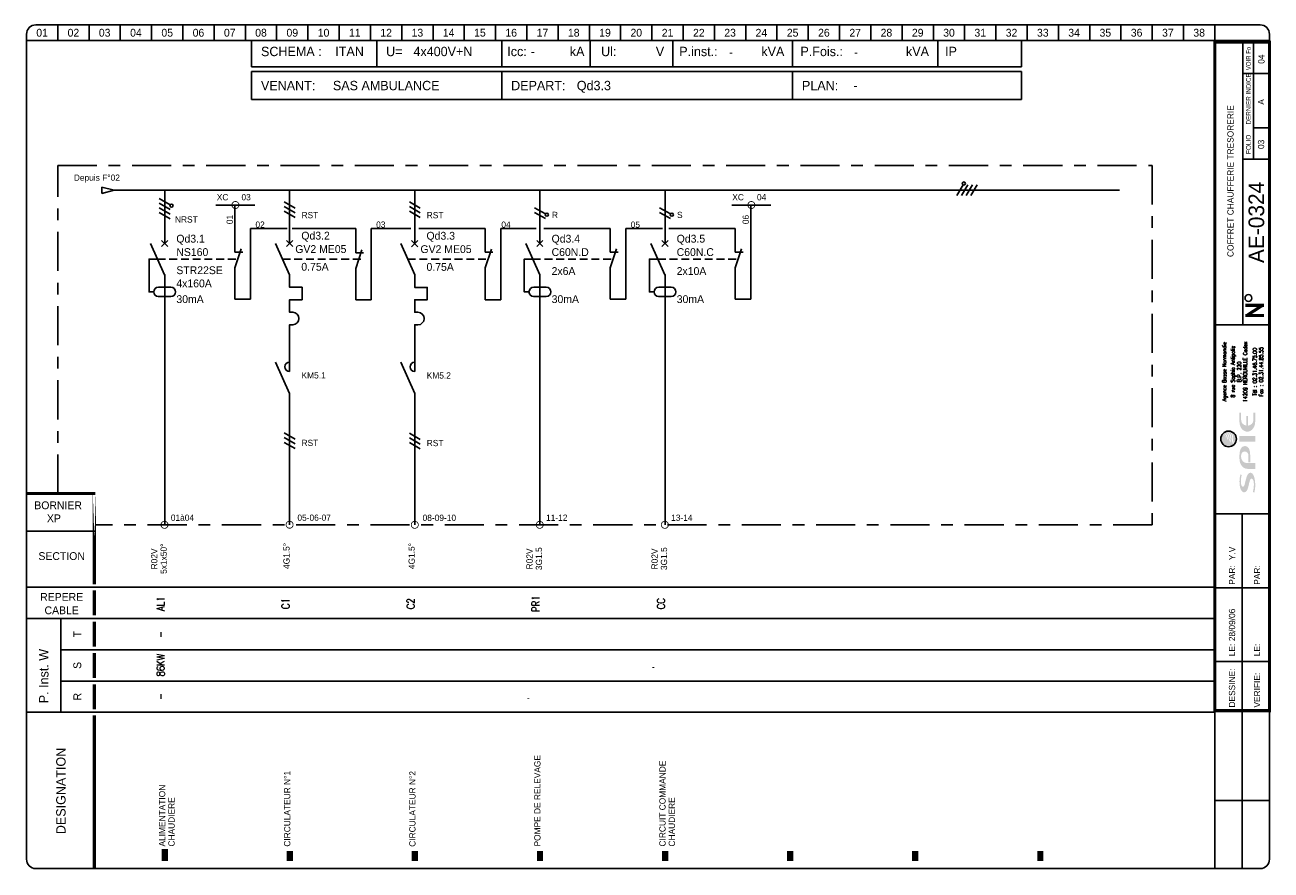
# Model space of a CAD drawing. Header units: millimetres. Extents: x 0 to 3398, y -1 to 270.
# Tile 4 of 7: x 1500 to 1898, y 0 to 270. Entities that reach past the tile are written whole.
import ezdxf
from ezdxf.enums import TextEntityAlignment as Align

# ---------------------------------------------------------------- set-up
doc = ezdxf.new("R2010")
doc.units = ezdxf.units.MM
doc.header["$LTSCALE"] = 25
for name, pattern in [('AXES', [0.95, 0.5, -0.15, 0.15, -0.15]), ('CONTINU', [0]), ('DISCONTINU', [0.15, 0.1, -0.05])]:
    doc.linetypes.add(name, pattern=pattern)
doc.layers.get('0').update_dxf_attribs({"linetype": 'CONTINUOUS'})
for name, color, linetype in [('LOGO_SPIE', 160, 'CONTINUOUS'), ('POINTILLE', 5, 'DISCONTINU'), ('TEXTE', 92, 'CONTINU'), ('TRAIAXE', 6, 'AXES'), ('TRAIFIN', 1, 'CONTINU'), ('TRAIGROS', 40, 'CONTINU'), ('TRAIMOY', 150, 'CONTINU')]:
    doc.layers.add(name, color=color, linetype=linetype)
doc.styles.add('ROMANS8', font='ROMANS8.shx')
doc.styles.add('TEXTE', font='txt8', dxfattribs={"height": 2.5})
doc.styles.add('TXT', font='txt', dxfattribs={"width": 0.8})

# ---------------------------------------------------------------- blocks, each defined once
blk = doc.blocks.new('CART')
at = {"layer": 'TEXTE', "color": 7}
for p, q in [((72.02, 264.91), (72.02, 256.49)), ((112.02, 264.91), (112.02, 256.49)), ((152.02, 264.91), (152.02, 256.49)), ((180.26, 264.91), (180.26, 256.49)), ((206.73, 264.91), (206.73, 256.49)), ((244.98, 264.91), (244.98, 256.49)), ((291.46, 264.91), (291.46, 256.49)), ((318.22, 264.91), (318.22, 256.49)), ((318.22, 256.49), (72.02, 256.49)), ((72, 246), (72, 255)), ((72, 255), (318.25, 255)), ((152, 255), (152, 246)), ((245, 255), (245, 246)), ((318.25, 255), (318.25, 246)), ((318.25, 246), (72, 246)), ((11.02, 79.91), (11.02, 49.91))]:
    blk.add_line(p, q, dxfattribs=at)
at = {"layer": 'TEXTE', "color": 7, "const_width": 1}
for points in [[(395.77, 180.16), (389.77, 180.16)], [(390.27, 176.91), (395.27, 180.16)], [(395.77, 176.91), (389.77, 176.91)]]:
    blk.add_lwpolyline(points, dxfattribs=at)
at = {"layer": 'TEXTE', "color": 7}
blk.add_circle((390.78, 182.5), 1.08, dxfattribs=at)
at = {"layer": 'TRAIAXE', "color": 6}
for p, q in [((10.02, 119.91), (10.02, 224.91)), ((10.02, 224.91), (360.02, 224.91)), ((360.02, 224.91), (360.02, 109.91)), ((360.02, 109.91), (22.02, 109.91))]:
    blk.add_line(p, q, dxfattribs=at)
at = {"layer": 'TRAIFIN', "color": 7}
for p, q in [((10.02, 269.91), (10.02, 264.91)), ((20.02, 269.91), (20.02, 264.91)), ((30.02, 269.91), (30.02, 264.91)), ((40.02, 269.91), (40.02, 264.91)), ((50.02, 269.91), (50.02, 264.91)), ((60.02, 269.91), (60.02, 264.91)), ((70.02, 269.91), (70.02, 264.91)), ((80.02, 269.91), (80.02, 264.91)), ((90.02, 269.91), (90.02, 264.91)), ((100.02, 269.91), (100.02, 264.91)), ((110.02, 269.91), (110.02, 264.91)), ((120.02, 269.91), (120.02, 264.91)), ((130.02, 269.91), (130.02, 264.91)), ((140.02, 269.91), (140.02, 264.91)), ((150.02, 269.91), (150.02, 264.91)), ((160.02, 269.91), (160.02, 264.91)), ((170.02, 269.91), (170.02, 264.91)), ((180.02, 269.91), (180.02, 264.91)), ((190.02, 269.91), (190.02, 264.91)), ((200.02, 269.91), (200.02, 264.91)), ((210.02, 269.91), (210.02, 264.91)), ((220.02, 269.91), (220.02, 264.91)), ((230.02, 269.91), (230.02, 264.91)), ((240.02, 269.91), (240.02, 264.91)), ((250.02, 269.91), (250.02, 264.91)), ((260.02, 269.91), (260.02, 264.91)), ((270.02, 269.91), (270.02, 264.91)), ((280.02, 269.91), (280.02, 264.91)), ((290.02, 269.91), (290.02, 264.91)), ((300.02, 269.91), (300.02, 264.91)), ((310.02, 269.91), (310.02, 264.91)), ((320.02, 269.91), (320.02, 264.91)), ((330.02, 269.91), (330.02, 264.91)), ((340.02, 269.91), (340.02, 264.91)), ((350.02, 269.91), (350.02, 264.91)), ((360.02, 269.91), (360.02, 264.91)), ((370.02, 269.91), (370.02, 264.91)), ((380.02, 269.91), (380.02, 264.91)), ((392.43, 226.95), (392.43, 264.41)), ((392.43, 237), (396.98, 237))]:
    blk.add_line(p, q, dxfattribs=at)
at = {"layer": 'TRAIGROS', "color": 7}
for p, q in [((3.02, 269.91), (394.52, 269.91)), ((0.02, 266.91), (0.02, 264.91)), ((0.02, 264.91), (0.02, 2.91)), ((397.52, 264.91), (0.02, 264.91)), ((397.52, 264.91), (0.02, 264.91)), ((389.02, 173.91), (389.02, 264.41)), ((397.52, 266.91), (397.52, 264.91)), ((397.52, 2.91), (397.52, 264.91)), ((389.02, 254.41), (397.02, 254.41)), ((389.02, 226.92), (397.02, 226.92)), ((380.02, 173.91), (397.52, 173.91)), ((380.02, 113.43), (397.53, 113.43)), ((0.02, 107.91), (22.02, 107.91)), ((0.02, 89.91), (380.02, 89.91)), ((11.02, 79.91), (0.02, 79.91)), ((11.02, 79.91), (380.02, 79.91)), ((11.02, 69.91), (380.02, 69.91)), ((11.02, 59.91), (380.02, 59.91)), ((0.02, 49.91), (380.02, 49.91)), ((380.02, -0.12), (380.02, 50.43)), ((3.02, -0.09), (394.52, -0.09))]:
    blk.add_line(p, q, dxfattribs=at)
for points, const_width in [([(380.02, 264.41), (380.02, 50.43), (397.52, 50.43), (397.52, 264.41), (380.02, 264.41)], 1), ([(0.02, 119.91), (22.02, 119.91)], 1), ([(21.73, 88.91), (21.73, 80.91)], 1), ([(21.73, 78.91), (21.73, 70.91)], 1), ([(21.73, 68.91), (21.73, 60.91)], 1), ([(21.73, 58.91), (21.73, 50.91)], 1), ([(21.73, 48.91), (21.73, 43.38)], 1), ([(21.73, 43.38), (21.73, -0.09)], 1), ([(44.23, 6.14), (44.23, 2.27)], 2), ([(84.23, 5.5), (84.23, 2.27)], 2), ([(124.23, 5.5), (124.23, 2.27)], 2), ([(164.23, 5.5), (164.23, 2.27)], 2), ([(204.23, 5.5), (204.23, 2.27)], 2), ([(244.23, 5.5), (244.23, 2.27)], 2), ([(284.23, 5.5), (284.23, 2.27)], 2), ([(324.23, 5.5), (324.23, 2.27)], 2)]:
    blk.add_lwpolyline(points, dxfattribs=dict(at, const_width=const_width))
at = {"layer": 'TRAIGROS', "color": 7, "const_width": 1}
blk.add_lwpolyline([(21.73, 119.95), (21.73, 90.91)], close=True, dxfattribs=at)
at = {"layer": 'TRAIGROS', "color": 7}
for centre, start, end in [((3.02, 266.91), 90, 180), ((394.52, 266.91), 0, 90), ((3.02, 2.91), 180, 270), ((394.52, 2.91), 270, 0)]:
    blk.add_arc(centre, 3, start, end, dxfattribs=at)
at = {"layer": 'TRAIMOY', "color": 7}
for p, q in [((388.77, -0.1), (388.77, 113.43)), ((380.02, 89.73), (397.53, 89.73)), ((380.02, 66.18), (397.53, 66.18)), ((380.02, 21.66), (397.53, 21.66))]:
    blk.add_line(p, q, dxfattribs=at)
at = {"layer": 'TEXTE', "color": 7}
for s, p in [('01', (5.02, 267.41)), ('02', (15.02, 267.41)), ('03', (25.02, 267.41)), ('04', (35.02, 267.41)), ('05', (45.02, 267.41)), ('06', (55.02, 267.41)), ('07', (65.02, 267.41)), ('08', (75.02, 267.41)), ('09', (85.02, 267.41)), ('10', (95.02, 267.41)), ('11', (105.02, 267.41)), ('12', (115.02, 267.41)), ('13', (125.02, 267.41)), ('14', (135.02, 267.41)), ('15', (145.02, 267.41)), ('16', (155.02, 267.41)), ('17', (165.02, 267.41)), ('18', (175.02, 267.41)), ('19', (185.02, 267.41)), ('20', (195.02, 267.41)), ('21', (205.02, 267.41)), ('22', (215.02, 267.41)), ('23', (225.02, 267.41)), ('24', (235.02, 267.41)), ('25', (245.02, 267.41)), ('26', (255.02, 267.41)), ('27', (265.02, 267.41)), ('28', (275.02, 267.41)), ('29', (285.02, 267.41)), ('30', (295.02, 267.41)), ('31', (305.02, 267.41)), ('32', (315.02, 267.41)), ('33', (325.02, 267.41)), ('34', (335.02, 267.41)), ('35', (345.02, 267.41)), ('36', (355.02, 267.41)), ('37', (365.02, 267.41)), ('38', (375.02, 267.41))]:
    blk.add_text(s, height=2.5, dxfattribs=at).set_placement(p, align=Align.MIDDLE)
for s, height, p in [('kA', 3, (173.77, 259.91)), ('Ul:', 3, (183.77, 259.91)), ('P.inst.:', 3, (208.77, 259.91)), ('kVA', 3, (235.02, 259.91)), ('P.Fois.:', 3, (247.52, 259.91)), ('kVA', 3, (281.27, 259.91)), ('SCHEMA :', 3, (75.02, 259.91)), ('U=', 3, (115.02, 259.91)), ('Icc:', 3, (153.77, 259.91)), ('V', 3, (201.27, 259.91)), ('IP', 3, (293.77, 259.91)), ('VENANT:', 3, (75, 249)), ('DEPART:', 3, (155, 249)), ('PLAN:', 3, (248, 249)), ('BORNIER', 2.5, (2.52, 114.91))]:
    blk.add_text(s, height=height, dxfattribs=at).set_placement(p)
at = {"layer": 'TEXTE', "color": 7, "width": 0.75}
blk.add_text('VOIR Fo', height=1.5, rotation=90, dxfattribs=at).set_placement((391.52, 255.41), (391.52, 262.91), align=Align.FIT)
at = {"layer": 'TEXTE', "color": 7, "style": 'TXT', "width": 0.8}
blk.add_text('DERNIER INDICE', height=1.5, rotation=90, dxfattribs=at).set_placement((391.52, 238.03))
at = {"layer": 'TEXTE', "color": 7}
for s, height, p in [('FOLIO', 1.5, (391.52, 231.67)), ('T', 2.5, (17.52, 74.91)), ('S', 2.5, (17.52, 64.91)), ('R', 2.5, (17.52, 54.91))]:
    blk.add_text(s, height=height, rotation=90, dxfattribs=at).set_placement(p, align=Align.CENTER)
for s, p in [('SECTION', (11.27, 98.66)), ('REPERE', (11.27, 85.59)), ('CABLE', (11.27, 81.3))]:
    blk.add_text(s, height=2.5, dxfattribs=at).set_placement(p, align=Align.CENTER)
for s, height, p in [('PAR:', 2, (386.53, 90.73)), ('PAR:', 2, (394.53, 90.73)), ('P. Inst. W', 3, (7.05, 52.81)), ('LE:', 2, (386.53, 67.86)), ('LE:', 2, (394.53, 67.86)), ('DESSINE:', 2, (386.53, 51.43)), ('VERIFIE:', 2, (394.53, 51.43)), ('DESIGNATION', 3, (12.52, 10.91))]:
    blk.add_text(s, height=height, rotation=90, dxfattribs=at).set_placement(p)
at = {"layer": 'TEXTE'}
for tag, p in [('FOLIO_SUIVANT', (395.92, 258.95)), ('INDICE', (395.81, 245.26)), ('FOLIO', (395.81, 231.67))]:
    blk.add_attdef(tag, text='', height=2, rotation=90, dxfattribs=at).set_placement(p, align=Align.CENTER)
at = {"layer": 'TEXTE', "color": 4}
for tag, p, height in [('REGIME_DE_NEUTRE', (98.77, 259.91), 3), ('TENSION', (123.77, 259.91), 3), ('ICC', (161.27, 259.91), 3), ('UI', (189.27, 259.91), 3), ('P_INSTAL', (224.73, 259.91), 2.5), ('PUISSSANCE_DE_FOISO', (264.73, 259.91), 2.5), ('VENANT_DE', (98, 249), 3), ('DEPART', (176, 249), 3), ('PLAN', (264.5, 249), 3)]:
    blk.add_attdef(tag, p, '', height=height, dxfattribs=at)
at = {"layer": 'TEXTE'}
blk.add_attdef('INTITULE_DU_PLAN', text='', height=2, rotation=90, dxfattribs=at).set_placement((385.02, 219.91), align=Align.MIDDLE)
at = {"layer": 'TEXTE', "color": 4}
blk.add_attdef('NUMERO', text='', height=5, rotation=90, dxfattribs=at).set_placement((395.81, 206.7), align=Align.CENTER)
at = {"layer": 'TEXTE'}
for tag, p in [('DESSINATEUR', (386.55, 97.87)), ('DATE', (386.53, 72.67))]:
    blk.add_attdef(tag, p, '', height=2, rotation=90, dxfattribs=at)
blk = doc.blocks.new('AI9-BLK3')
at = {"layer": 'LOGO_SPIE'}
h = blk.add_hatch(color=176, dxfattribs=at)
h.dxf.hatch_style = 2
edge = h.paths.add_edge_path()
edge.add_spline(control_points=[(-87.1, 11), (-87.1, 9.4), (-85.2, 7.9), (-81.7, 7), (-78.2, 6.1), (-73.9, 5), (-69.4, 3.9), (-60.5, 1.7), (-51.2, -1.1), (-51.2, -7.8), (-51.2, -15.2), (-64.6, -20.2), (-82.8, -20.2), (-89.5, -20.2), (-95.8, -19.6), (-102.2, -17.8), (-102.2, -17.8), (-100.2, -14.1), (-100.2, -14.1), (-94.3, -16.3), (-86, -16.7), (-79.8, -16.7), (-72.4, -16.7), (-66.3, -14.3), (-66.3, -10.9), (-66.3, -8.9), (-68.3, -7.2), (-71.6, -6.3), (-75, -5.4), (-79.3, -4.3), (-83.7, -3.3), (-92.4, -1.4), (-101.5, 1.2), (-101.5, 8.1), (-101.5, 14.8), (-91.8, 20.1), (-73.9, 20.1), (-68.3, 20.1), (-60.1, 19.3), (-54.8, 17.2), (-54.8, 17.2), (-57.2, 14.4), (-57.2, 14.4), (-62.6, 15.9), (-68.8, 16.5), (-74.4, 16.5), (-83.8, 16.5), (-87.1, 13.8), (-87.1, 11)], knot_values=[0, 0, 0, 0, 1, 1, 1, 2, 2, 2, 3, 3, 3, 4, 4, 4, 5, 5, 5, 6, 6, 6, 7, 7, 7, 8, 8, 8, 9, 9, 9, 10, 10, 10, 11, 11, 11, 12, 12, 12, 13, 13, 13, 14, 14, 14, 15, 15, 15, 16, 16, 16, 16], degree=3, periodic=0)
h = blk.add_hatch(color=176, dxfattribs=at)
h.dxf.hatch_style = 2
edge = h.paths.add_edge_path()
edge.add_spline(control_points=[(-7.6, -2.8), (-2.1, -2.8), (3.1, 0.7), (3.1, 6.4), (3.1, 12.1), (-1.3, 15.9), (-7.6, 15.9), (-7.6, 15.9), (-11.2, 15.9), (-11.2, 15.9), (-19.8, 15.9), (-26.7, 9.4), (-26.7, 0), (-26.7, 0), (-26.7, -20.2), (-26.7, -20.2), (-26.7, -20.2), (-41.3, -20.2), (-41.3, -20.2), (-41.3, -20.2), (-41.3, -0.1), (-41.3, -0.1), (-41.3, 11.2), (-29.8, 20.1), (-15.9, 20.1), (-15.9, 20.1), (-5.8, 20.1), (-5.8, 20.1), (4.7, 20.1), (17.3, 16.7), (17.3, 6.4), (17.3, -4.1), (5.8, -7.3), (-5.8, -7.3), (-5.8, -7.3), (-25, -7.3), (-25, -7.3), (-25, -7.3), (-25, -2.8), (-25, -2.8), (-25, -2.8), (-7.6, -2.8), (-7.6, -2.8)], knot_values=[0, 0, 0, 0, 1, 1, 1, 2, 2, 2, 3, 3, 3, 4, 4, 4, 5, 5, 5, 6, 6, 6, 7, 7, 7, 8, 8, 8, 9, 9, 9, 10, 10, 10, 11, 11, 11, 12, 12, 12, 13, 13, 13, 14, 14, 14, 14], degree=3, periodic=0)
h = blk.add_hatch(color=176, dxfattribs=at)
h.dxf.hatch_style = 2
h.paths.add_polyline_path([(42.6, -20.2), (28, -20.2), (28, 20.1), (42.6, 20.1)])
h = blk.add_hatch(color=176, dxfattribs=at)
h.dxf.hatch_style = 2
edge = h.paths.add_edge_path()
edge.add_spline(control_points=[(94.4, -2.1), (94.4, -2.1), (69.3, -2.1), (69.3, -2.1), (70.3, -9.8), (76.3, -15.5), (83.4, -15.5), (83.4, -15.5), (102.2, -15.5), (102.2, -15.5), (102.2, -15.5), (102.2, -20.1), (102.2, -20.1), (102.2, -20.1), (79.3, -20.1), (79.3, -20.1), (65.4, -20.1), (53.9, -11.2), (53.9, 0.1), (53.9, 11.3), (65.4, 20.2), (79.3, 20.2), (79.3, 20.2), (102.2, 20.2), (102.2, 20.2), (102.2, 20.2), (102.2, 15.8), (102.2, 15.8), (102.2, 15.8), (83.4, 15.8), (83.4, 15.8), (76.3, 15.8), (70.2, 10), (69.3, 2.3), (69.3, 2.3), (94.4, 2.3), (94.4, 2.3), (94.4, 2.3), (94.4, -2.1), (94.4, -2.1)], knot_values=[0, 0, 0, 0, 1, 1, 1, 2, 2, 2, 3, 3, 3, 4, 4, 4, 5, 5, 5, 6, 6, 6, 7, 7, 7, 8, 8, 8, 9, 9, 9, 10, 10, 10, 11, 11, 11, 12, 12, 12, 13, 13, 13, 13], degree=3, periodic=0)
blk = doc.blocks.new('AI9-BLK2')
at = {"layer": 'LOGO_SPIE', "color": 7}
blk.add_circle((0, 0.000086), 20.000157, dxfattribs=at)
blk = doc.blocks.new('AI9-BLK1')
at = {"layer": 'LOGO_SPIE'}
h = blk.add_hatch(color=20, dxfattribs=at)
h.dxf.hatch_style = 2
edge = h.paths.add_edge_path()
edge.add_spline(control_points=[(-20, 0), (-20, 11), (-11, 20), (0, 20), (9.1, 20), (16.7, 14), (19.2, 5.7), (17.6, 8), (15.8, 10.2), (13.7, 12.1), (13.3, 11.9), (12.9, 11.7), (12.5, 11.6), (15.2, 9.5), (17.6, 7), (19.5, 4.2), (19.8, 3.2), (19.9, 2.1), (20, 0.9), (17.4, 4.7), (13.8, 8), (10, 10.4), (9.4, 10.1), (8.9, 9.8), (8.3, 9.5), (12.7, 7.3), (16.9, 3.9), (20, -0.1), (20, -1), (19.9, -1.8), (19.8, -2.7), (16, 2), (11, 5.6), (5.3, 7.7), (4.6, 7.2), (3.8, 6.7), (3.1, 6.2), (9.6, 4.6), (15.3, 1.1), (19.7, -3.7), (19.5, -4.4), (19.3, -5.2), (19.1, -5.9), (14.1, -0.7), (7.3, 2.7), (-0.3, 3.5), (-1.1, 2.8), (-2, 2), (-2.8, 1.2), (-2.8, 1.2), (-2.4, 1.2), (-2.4, 1.2), (5.7, 1.2), (13.1, -1.9), (18.8, -7), (18.5, -7.7), (18.2, -8.4), (17.8, -9.1), (12.6, -4.8), (6, -2.3), (-1.3, -2.3), (-2.9, -2.3), (-4.5, -2.4), (-6.1, -2.7), (-6.9, -3.7), (-7.7, -4.8), (-8.4, -5.9), (-5.7, -5.2), (-3, -4.8), (-0.1, -4.8), (6.3, -4.8), (12.3, -6.8), (17.2, -10.2), (16.8, -10.9), (16.3, -11.6), (15.8, -12.3), (11.4, -9.7), (6.4, -8.2), (1, -8.2), (-3.3, -8.2), (-7.4, -9.2), (-11, -10.8), (-11.6, -12.1), (-12.1, -13.4), (-12.6, -14.7), (-8.3, -12.2), (-3.2, -10.7), (2.1, -10.7), (6.6, -10.7), (10.9, -11.7), (14.7, -13.6), (11, -17.5), (5.8, -20), (0, -20), (-11, -20), (-20, -11), (-20, 0)], knot_values=[0, 0, 0, 0, 1, 1, 1, 2, 2, 2, 3, 3, 3, 4, 4, 4, 5, 5, 5, 6, 6, 6, 7, 7, 7, 8, 8, 8, 9, 9, 9, 10, 10, 10, 11, 11, 11, 12, 12, 12, 13, 13, 13, 14, 14, 14, 15, 15, 15, 16, 16, 16, 17, 17, 17, 18, 18, 18, 19, 19, 19, 20, 20, 20, 21, 21, 21, 22, 22, 22, 23, 23, 23, 24, 24, 24, 25, 25, 25, 26, 26, 26, 27, 27, 27, 28, 28, 28, 29, 29, 29, 30, 30, 30, 31, 31, 31, 32, 32, 32, 32], degree=3, periodic=0)
at = {"layer": 'LOGO_SPIE', "color": 7}
blk.add_blockref('AI9-BLK2', (0, 0), dxfattribs=at)
blk = doc.blocks.new('logo_SPIE_rvb')
at = {"layer": 'LOGO_SPIE', "color": 7}
for name, p in [('AI9-BLK1', (180.777941, 135.963363)), ('AI9-BLK3', (145.467434, 87.922626))]:
    blk.add_blockref(name, p, dxfattribs=at)
blk = doc.blocks.new('Logo spie Carouche folio')
at = {"xscale": 0.125, "yscale": 0.125, "zscale": 0.125, "rotation": 90}
blk.add_blockref('logo_SPIE_rvb', (21.4, 1.38), dxfattribs=at)
at = {"color": 7, "style": 'ROMANS8', "width": 0.8}
for s, height, p in [('Agence Basse Normandie', 1.2384, (3.67, 45.47)), ('8 rue Sophia Antipolis', 1.2384, (6.4, 45.47)), ('14209 HEROUVILLE Cedex', 1.2384, (10.36, 45.47)), ('B.P. 220', 1.238, (8.44, 45.47)), ('Tél : 02.31.46.75.00', 1.2384, (13.4, 45.47)), ('Fax : 02.31.44.85.55', 1.2384, (15.43, 45.47))]:
    blk.add_text(s, height=height, rotation=90, dxfattribs=at).set_placement(p, align=Align.CENTER)
blk = doc.blocks.new('U3')
at = {"layer": 'TRAIGROS'}
for p, q in [((0, -10), (-4.5, 0)), ((-1, 1), (1, -1)), ((-1, -1), (1, 1))]:
    blk.add_line(p, q, dxfattribs=at)
blk = doc.blocks.new('X64')
at = {"linetype": 'Continuous'}
for points in [[(-1.73, 2.5), (1.73, 0.5)], [(-1.73, 1), (1.73, -1)], [(-1.73, -0.5), (1.73, -2.5)], [(-1.73, -2), (1.73, -4)]]:
    blk.add_lwpolyline(points, dxfattribs=at)
blk.add_circle((2.17, 0.25), 0.5, dxfattribs=at)
blk = doc.blocks.new('X05')
at = {"layer": 'TRAIFIN'}
for p, q in [((0, 8), (0, 2)), ((0, -8), (0, -3))]:
    blk.add_line(p, q, dxfattribs=at)
at = {"layer": 'TRAIGROS'}
for p, q in [((2, 3), (0, -3)), ((0, 2), (2.5, 2))]:
    blk.add_line(p, q, dxfattribs=at)
blk = doc.blocks.new('R101', base_point=(222.38, 164.86))
at = {"layer": 'TRAIGROS'}
for p, q in [((222.38, 165.89), (226.25, 164.86)), ((222.38, 163.82), (222.38, 165.89)), ((226.25, 164.86), (222.38, 163.82))]:
    blk.add_line(p, q, dxfattribs=at)
blk = doc.blocks.new('R12')
at = {"layer": 'TRAIFIN'}
blk.add_line((0, 0), (0, 10), dxfattribs=at)
at = {"layer": 'TRAIGROS'}
for p, q in [((2, 16), (0, 10)), ((0, 15), (2.5, 15))]:
    blk.add_line(p, q, dxfattribs=at)
blk = doc.blocks.new('U75')
at = {"layer": 'TRAIFIN', "const_width": 0.25}
blk.add_lwpolyline([(-1.125, 0, 1), (1.125, 0, 1)], format="xyb", close=True, dxfattribs=at)
blk = doc.blocks.new('X128')
at = {"color": 0, "linetype": 'ByBlock'}
blk.add_lwpolyline([(-3.5, -15.5), (-5, -15.5), (-5, -5), (-4.27, -5), (-2.27, -5)], dxfattribs=at)
blk.add_lwpolyline([(2, -17, 1), (2, -14), (-2, -14, 1), (-2, -17)], format="xyb", close=True, dxfattribs=at)
blk = doc.blocks.new('X61')
at = {"linetype": 'Continuous'}
for points in [[(-1.73, 1), (1.73, -1)], [(-1.73, -0.5), (1.73, -2.5)], [(-1.73, -2), (1.73, -4)]]:
    blk.add_lwpolyline(points, dxfattribs=at)
blk = doc.blocks.new('X55')
blk.add_lwpolyline([(0, 0), (0, -4), (4, -4), (4, -8), (0, -8), (0, -12), (1, -12, -1), (1, -16), (0, -16), (0, -20)], format="xyb")
blk = doc.blocks.new('U2')
at = {"layer": 'TRAIFIN'}
blk.add_arc((0, -1.5), 1.5, 90, 270, dxfattribs=at)
at = {"layer": 'TRAIGROS'}
blk.add_line((0, -10), (-4.5, 0), dxfattribs=at)
at = {"layer": 'TRAIMOY'}
blk.add_line((0, -3), (0, 0), dxfattribs=at)
blk = doc.blocks.new('X62')
at = {"linetype": 'Continuous'}
for points in [[(-1.73, 2.5), (1.73, 0.5)], [(-1.73, 1), (1.73, -1)]]:
    blk.add_lwpolyline(points, dxfattribs=at)
blk.add_circle((2.17, 0.25), 0.5, dxfattribs=at)

msp = doc.modelspace()

# ---------------------------------------------------------------- linework, layer by layer
at = {"layer": 'POINTILLE'}
for p, q in [((1541.92, 195.05), (1567.51, 195.05)), ((1581.89, 195.05), (1607.47, 195.05)), ((1621.92, 195.01), (1647.51, 195.01)), ((1661.92, 195.05), (1687.51, 195.05)), ((1701.92, 195.05), (1727.51, 195.05))]:
    msp.add_line(p, q, dxfattribs=at)
at = {"layer": 'TRAIAXE'}
for p, q in [((1560.57, 212.36), (1573.07, 212.36)), ((1725.57, 212.36), (1738.07, 212.36))]:
    msp.add_line(p, q, dxfattribs=at)
at = {"layer": 'TRAIFIN'}
for p, q in [((1566.67, 197.3), (1566.67, 212.36)), ((1731.67, 197.3), (1731.67, 212.36)), ((1571.67, 182.22), (1571.67, 204.8)), ((1583.35, 204.8), (1571.67, 204.8)), ((1605.27, 204.8), (1584.98, 204.8)), ((1605.27, 197.05), (1605.27, 204.8)), ((1610.27, 181.97), (1610.27, 204.8)), ((1610.27, 204.8), (1622.95, 204.8)), ((1625.42, 204.8), (1646.67, 204.8)), ((1646.67, 203.3), (1646.67, 204.8)), ((1651.67, 181.97), (1651.67, 204.8)), ((1651.67, 204.8), (1662.99, 204.8)), ((1665.46, 204.87), (1686.67, 204.87)), ((1686.67, 203.3), (1686.67, 204.87)), ((1691.67, 182.22), (1691.67, 204.8)), ((1703.35, 204.8), (1691.67, 204.8)), ((1705.46, 204.8), (1726.67, 204.8)), ((1726.67, 203.3), (1726.67, 204.8)), ((1731.67, 182.22), (1731.67, 204.8)), ((1566.67, 182.22), (1566.67, 187.3)), ((1646.67, 181.97), (1646.67, 187.3)), ((1686.67, 182.22), (1686.67, 187.3)), ((1726.67, 182.22), (1726.67, 187.3)), ((1566.67, 182.22), (1571.67, 182.22)), ((1605.27, 182.05), (1605.27, 181.97)), ((1605.27, 181.97), (1610.27, 181.97)), ((1646.67, 181.97), (1651.67, 181.97)), ((1686.67, 182.22), (1691.67, 182.22)), ((1726.67, 182.22), (1731.67, 182.22))]:
    msp.add_line(p, q, dxfattribs=at)
at = {"layer": 'TRAIFIN', "const_width": 0.25}
for points in [[(1543.01, 110, 1), (1545.26, 110, 1)], [(1583.01, 110.04, 1), (1585.26, 110.04, 1)], [(1583.01, 110.04, 1), (1585.26, 110.04, 1)], [(1623.05, 110, 1), (1625.3, 110, 1)], [(1623.05, 110, 1), (1625.3, 110, 1)], [(1663.01, 110, 1), (1665.26, 110, 1)], [(1703.01, 110, 1), (1705.26, 110, 1)]]:
    msp.add_lwpolyline(points, format="xyb", close=True, dxfattribs=at)
at = {"layer": 'TRAIGROS'}
msp.add_line((1527.98, 217.09), (1849.53, 217.09), dxfattribs=at)
at = {"layer": 'TRAIMOY'}
for p, q in [((1544.21, 200.09), (1544.21, 217.09)), ((1584.14, 200.05), (1584.14, 217.05)), ((1624.17, 200.01), (1624.17, 217.01)), ((1664.21, 200.09), (1664.21, 217.09)), ((1704.21, 200.09), (1704.21, 217.09)), ((1544.21, 190.09), (1544.21, 110)), ((1664.21, 190.09), (1664.21, 110)), ((1704.21, 190.09), (1704.21, 110)), ((1584.14, 170.05), (1584.14, 162.08)), ((1624.17, 170.01), (1624.17, 162.05)), ((1584.14, 152.08), (1584.14, 110)), ((1624.17, 152.05), (1624.17, 110))]:
    msp.add_line(p, q, dxfattribs=at)

# ---------------------------------------------------------------- block references
at = {"layer": 'TEXTE'}
ref = msp.add_blockref('CART', (1499.98, 0.09), dxfattribs=at)
ref.add_attrib('INTITULE_DU_PLAN', 'COFFRET CHAUFFERIE TRESORERIE', dxfattribs={"height": 2, "rotation": 90}).set_placement((1885, 220), align=Align.MIDDLE)
ref.add_attrib('NUMERO', 'AE-0324', dxfattribs={"color": 4, "height": 5, "rotation": 90}).set_placement((1895.79, 206.79), align=Align.CENTER)
ref.add_attrib('FOLIO', '03', dxfattribs={"height": 2, "rotation": 90}).set_placement((1895.79, 231.76), align=Align.CENTER)
ref.add_attrib('FOLIO_SUIVANT', '04', dxfattribs={"height": 2, "rotation": 90}).set_placement((1895.9, 259.04), align=Align.CENTER)
ref.add_attrib('INDICE', 'A', dxfattribs={"height": 2, "rotation": 90}).set_placement((1895.79, 245.35), align=Align.CENTER)
ref.add_attrib('DESSINATEUR', ' Y.V', (1886.53, 97.95), dxfattribs={"height": 2, "rotation": 90})
ref.add_attrib('DATE', '28/09/06', (1886.51, 72.76), dxfattribs={"height": 2, "rotation": 90})
ref.add_attrib('REGIME_DE_NEUTRE', 'ITAN', (1598.75, 260), dxfattribs={"color": 4, "height": 3})
ref.add_attrib('TENSION', '4x400V+N', (1623.75, 260), dxfattribs={"color": 4, "height": 3})
ref.add_attrib('ICC', '-', (1661.25, 260), dxfattribs={"color": 4, "height": 3})
ref.add_attrib('P_INSTAL', '-', (1724.71, 260), dxfattribs={"color": 4, "height": 2.5})
ref.add_attrib('PUISSSANCE_DE_FOISO', '-', (1764.71, 260), dxfattribs={"color": 4, "height": 2.5})
ref.add_attrib('VENANT_DE', 'SAS AMBULANCE', (1597.98, 249.09), dxfattribs={"color": 4, "height": 3})
ref.add_attrib('DEPART', 'Qd3.3', (1675.98, 249.09), dxfattribs={"color": 4, "height": 3})
ref.add_attrib('PLAN', '-', (1764.48, 249.09), dxfattribs={"color": 4, "height": 3})
msp.add_blockref('R12', (1605.27, 182.05), dxfattribs=at)
at = {"layer": 'TRAIFIN', "rotation": 90}
msp.add_blockref('X64', (1800, 217.09), dxfattribs=at)
at = {"layer": 'TRAIFIN'}
for name, p in [('X64', (1544.21, 211.93)), ('U75', (1566.82, 212.36)), ('X61', (1584.14, 212.38)), ('X61', (1624.17, 212.35)), ('X62', (1664.21, 209)), ('X62', (1704.21, 209)), ('U75', (1731.82, 212.36)), ('U3', (1544.17, 200.05)), ('U3', (1584.14, 200.05)), ('U3', (1624.17, 200.01)), ('U3', (1664.17, 200.05)), ('U3', (1704.17, 200.05)), ('X128', (1544.19, 200.05)), ('X128', (1664.19, 200.05)), ('X128', (1704.19, 200.05)), ('X55', (1584.14, 190.05)), ('X55', (1624.17, 190.01)), ('X61', (1584.14, 138.4)), ('X61', (1624.17, 138.36))]:
    msp.add_blockref(name, p, dxfattribs=at)
at = {"layer": 'TRAIGROS'}
for name, p in [('R101', (1524.12, 217.09)), ('X05', (1566.67, 195.3)), ('X05', (1646.67, 195.26)), ('X05', (1686.67, 195.3)), ('X05', (1726.67, 195.3))]:
    msp.add_blockref(name, p, dxfattribs=at)
at = {"layer": 'TRAIMOY'}
for name, p in [('Logo spie Carouche folio', (1880, 113.52)), ('U2', (1584.14, 162.08)), ('U2', (1624.17, 162.05))]:
    msp.add_blockref(name, p, dxfattribs=at)

# ---------------------------------------------------------------- texts
at = {"layer": 'TEXTE'}
for s, height, p in [('Depuis F°02', 2, (1515.14, 220.11)), ('NRST', 2, (1547.49, 206.74)), ('RST', 2, (1587.96, 208.14)), ('RST', 2, (1627.99, 208.11)), ('R', 2, (1668.03, 208.18)), ('S', 2, (1708.03, 208.18)), ('Qd3.2', 2.5, (1587.89, 201.3)), ('Qd3.3', 2.5, (1627.92, 201.26)), ('Qd3.1', 2.5, (1547.92, 200.33)), ('GV2 ME05', 2.5, (1585.96, 197.01)), ('GV2 ME05', 2.5, (1625.99, 196.98)), ('Qd3.4', 2.5, (1667.92, 200.33)), ('Qd3.5', 2.5, (1707.92, 200.33)), ('NS160', 2.5, (1547.92, 196.04)), ('C60N.D', 2.5, (1667.92, 196.04)), ('C60N.C', 2.5, (1707.92, 196.04)), ('STR22SE', 2.5, (1547.92, 190.23)), ('0.75A', 2.5, (1587.89, 191.34)), ('0.75A', 2.5, (1627.92, 191.3)), ('2x6A', 2.5, (1667.92, 189.97)), ('2x10A', 2.5, (1707.92, 189.97)), ('4x160A', 2.5, (1547.92, 186.02)), ('30mA ', 2.5, (1547.94, 180.98)), ('30mA ', 2.5, (1667.94, 180.98)), ('30mA ', 2.5, (1707.94, 180.98)), ('KM5.1', 2, (1587.96, 156.84)), ('KM5.2', 2, (1627.99, 156.81)), ('RST', 2, (1587.96, 135.22)), ('RST', 2, (1627.99, 135.18)), ('01à04', 2, (1546.15, 111.28)), ('05-06-07', 2, (1586.64, 111.29)), ('08-09-10', 2, (1626.67, 111.25)), ('11-12', 2, (1666.15, 111.28)), ('13-14', 2, (1706.15, 111.28)), ('-', 2, (1700.02, 63.57)), ('-', 2, (1660.02, 53.57))]:
    msp.add_text(s, height=height, dxfattribs=at).set_placement(p)
for s, p in [('XC', (1562.71, 214.86)), ('03', (1570.23, 214.86)), ('XC', (1727.56, 214.86)), ('04', (1735.08, 214.86)), ('02', (1574.7, 206.08)), ('03', (1613.3, 206.08)), ('04', (1653.34, 206.08)), ('05', (1694.7, 206.08))]:
    msp.add_text(s, height=2, dxfattribs=at).set_placement(p, align=Align.MIDDLE)
for s, p in [('01', (1564.99, 207.71)), ('06', (1729.99, 207.71))]:
    msp.add_text(s, height=2, rotation=90, dxfattribs=at).set_placement(p, align=Align.MIDDLE)
at = {"layer": 'TEXTE', "color": 4}
msp.add_text(' XP', height=2.5, dxfattribs=at).set_placement((1505.61, 110.83))
at = {"layer": 'TEXTE'}
for s, p in [('5x1x50°', (1544.86, 99.16)), ('4G1.5°', (1584.14, 100.04)), ('4G1.5°', (1624.17, 100)), ('R02V', (1541.86, 99.08)), ('R02V', (1661.86, 99.08)), ('3G1.5', (1664.86, 99.16)), ('R02V', (1701.86, 99.08)), ('3G1.5', (1704.86, 99.16))]:
    msp.add_text(s, height=2, rotation=90, dxfattribs=at).set_placement(p, align=Align.CENTER)
at = {"layer": 'TEXTE', "style": 'TEXTE', "width": 0.8}
for s, p in [('AL1', (1544.17, 84.76)), ('C1', (1584.1, 84.79)), ('C2', (1624.13, 84.76)), ('PR1', (1664.1, 84.76)), ('CC', (1704.17, 84.76)), ('-', (1544.17, 74.93)), ('86KW', (1544.17, 65.09)), ('-', (1544.17, 55.07))]:
    msp.add_text(s, height=2.5, rotation=90, dxfattribs=at).set_placement(p, align=Align.CENTER)
at = {"layer": 'TEXTE', "ltscale": 0.9}
for s, p in [('POMPE DE RELEVAGE', (1664.37, 7.05)), ('CIRCUIT COMMANDE', (1704.37, 7.05)), ('CIRCULATEUR N°1', (1584.37, 7)), ('CIRCULATEUR N°2', (1624.4, 6.96)), ('ALIMENTATION ', (1544.37, 7.05)), ('CHAUDIERE', (1547.37, 7.05)), ('CHAUDIERE', (1707.37, 7.05))]:
    msp.add_text(s, height=2, rotation=90, dxfattribs=at).set_placement(p)

doc.saveas('drawing.dxf')
